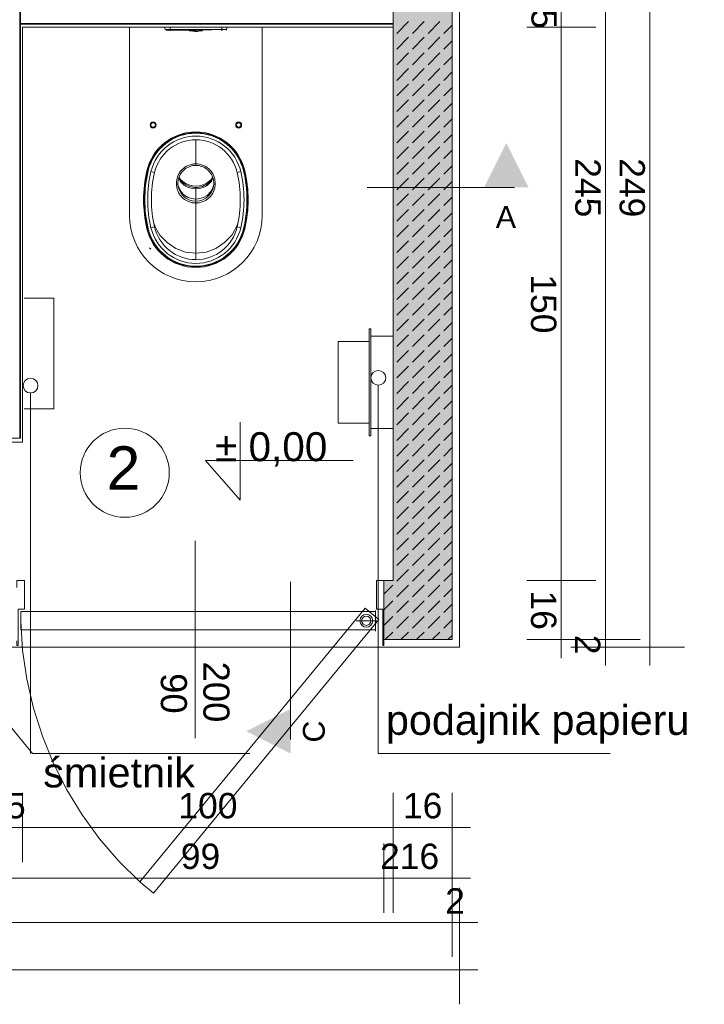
# Model space of a CAD drawing. Header units: metres. Extents: x 5507784 to 5508297, y 5948658 to 5948992.
# Tile 28 of 98: x 5507977.08 to 5507978.91, y 5948932.6 to 5948935.23. Entities that reach past the tile are written whole.
import ezdxf

# ---------------------------------------------------------------- set-up
doc = ezdxf.new("R2010")
doc.units = ezdxf.units.M
for name, color, linetype in [('PDF4_2D - Ogólne_Nr_Pióra__1', 7, 'CONTINUOUS'), ('PDF4_2D - Ogólne_Nr_Pióra__6', 7, 'CONTINUOUS'), ('PDF4__malowanie', 7, 'CONTINUOUS'), ('PDF4_Drzwi ArchiCAD_Nr_Pióra__1', 7, 'CONTINUOUS'), ('PDF4_Drzwi ArchiCAD_Nr_Pióra__27', 7, 'CONTINUOUS'), ('PDF4_EGBD03', 7, 'CONTINUOUS'), ('PDF4_KT woda', 7, 'CONTINUOUS'), ('PDF4_Text', 5, 'CONTINUOUS'), ('PDF4_Wnętrze - Umeblowanie_Nr_Pióra__1', 7, 'CONTINUOUS'), ('PDF4_Wymiarowanie - Ogólne', 5, 'CONTINUOUS'), ('PDF4_Znaczniki - Przekroje_Nr_Pióra__5', 7, 'CONTINUOUS')]:
    doc.layers.add(name, color=color, linetype=linetype)
doc.layers.add('PDF4_2D Drafting - General', color=7, linetype='CONTINUOUS', true_color=0xbfbfbf)
doc.styles.add('PDF Arial', font='arial.ttf')

msp = doc.modelspace()

# ---------------------------------------------------------------- hatches: boundary and pattern name
at = {"layer": 'PDF4_2D Drafting - General', "true_color": 0xffffff, "transparency": 33554559}
msp.add_hatch(color=7, dxfattribs=at).paths.add_polyline_path([(5507978.056, 5948933.7314), (5507978.0803, 5948933.7314), (5507978.0803, 5948935.8279), (5507978.0218, 5948935.8279), (5507978.0218, 5948935.9854), (5507978.2377, 5948935.9854), (5507978.2377, 5948933.574), (5507978.056, 5948933.574)])

# ---------------------------------------------------------------- linework, layer by layer
at = {"layer": 'PDF4_2D - Ogólne_Nr_Pióra__1', "lineweight": 0}
for points in [[(5507977.3456, 5948935.2157), (5507977.0866, 5948935.2157)], [(5507977.0916, 5948935.2083), (5507978.0803, 5948935.2083)], [(5507977.6506, 5948935.2157), (5507977.3376, 5948935.2157)], [(5507977.6378, 5948935.2083), (5507977.6362, 5948935.2021), (5507977.4722, 5948935.2021), (5507977.4705, 5948935.2083)], [(5507977.4853, 5948935.1985), (5507977.4853, 5948935.2083)], [(5507977.6231, 5948935.1985), (5507977.6231, 5948935.2083)], [(5507978.0803, 5948935.2157), (5507977.6482, 5948935.2157), (5507977.6344, 5948935.2157)], [(5507977.5394, 5948935.198), (5507977.5394, 5948935.1985)], [(5507977.5587, 5948935.1975), (5507977.5587, 5948935.1971), (5507977.5496, 5948935.1971), (5507977.5496, 5948935.1975)], [(5507977.5689, 5948935.198), (5507977.5689, 5948935.1985)], [(5507977.4344, 5948934.8226), (5507977.444, 5948934.8203)], [(5507977.444, 5948934.6751), (5507977.4344, 5948934.6728)], [(5507977.0965, 5948934.19), (5507977.1752, 5948934.19), (5507977.1752, 5948934.4853), (5507977.0965, 5948934.4853)]]:
    msp.add_lwpolyline(points, dxfattribs=at)
for points in [[(5507977.7313, 5948935.2083), (5507977.7313, 5948934.7059, -0.414208), (5507977.5542, 5948934.5287, -0.414167), (5507977.377, 5948934.7059), (5507977.377, 5948935.2083)], [(5507977.6362, 5948935.2021, -0.338598), (5507977.6314, 5948935.1985), (5507977.4769, 5948935.1985, -0.338598), (5507977.4722, 5948935.2021)], [(5507977.5463, 5948935.198), (5507977.5368, 5948935.198, -0.4125), (5507977.5365, 5948935.1985), (5507977.5365, 5948935.1984), (5507977.5463, 5948935.1985), (5507977.5463, 5948935.1977)], [(5507977.5496, 5948935.1971, 0.06507), (5507977.5542, 5948935.1965, 0.06507), (5507977.5587, 5948935.1971)], [(5507977.562, 5948935.1977), (5507977.562, 5948935.1984), (5507977.5719, 5948935.1984), (5507977.5719, 5948935.1984, -0.4125), (5507977.5715, 5948935.198), (5507977.562, 5948935.198)], [(5507977.6815, 5948934.8243, 0.348266), (5507977.5542, 5948934.9252, 0.348153), (5507977.4269, 5948934.8243), (5507977.4236, 5948934.8251, -0.348159), (5507977.5542, 5948934.9285, -0.348214), (5507977.6847, 5948934.8251)], [(5507977.6827, 5948934.8246, 0.34815), (5507977.5542, 5948934.9264, 0.34815), (5507977.4256, 5948934.8246, -0.348218), (5507977.5542, 5948934.9263, -0.348274), (5507977.6827, 5948934.8246)], [(5507977.674, 5948934.8226, 0.348166), (5507977.5542, 5948934.9175, 0.348046), (5507977.4344, 5948934.8226)], [(5507977.444, 5948934.8203, -0.348171), (5507977.5542, 5948934.9076), (5507977.5542, 5948934.8433)], [(5507977.4236, 5948934.8251, 0.057605), (5507977.4147, 5948934.7477, 0.05762), (5507977.4236, 5948934.6703), (5507977.4269, 5948934.6711, -0.057816), (5507977.418, 5948934.7477, -0.057801), (5507977.4269, 5948934.8243)], [(5507977.4258, 5948934.8246, 0.057799), (5507977.4169, 5948934.7477, 0.057814), (5507977.4258, 5948934.6708, -0.057573), (5507977.4167, 5948934.7477, -0.057581), (5507977.4258, 5948934.8246)], [(5507977.4256, 5948934.6708, 0.348124), (5507977.5542, 5948934.5689, 0.348124), (5507977.6827, 5948934.6708, 0.057573), (5507977.6916, 5948934.7477, 0.057581), (5507977.6827, 5948934.8246, -0.057798), (5507977.6915, 5948934.7477, -0.057812), (5507977.6825, 5948934.6708, -0.348274), (5507977.5542, 5948934.5691, -0.348218), (5507977.4256, 5948934.6708)], [(5507977.508, 5948934.8036, 0.064547), (5507977.5064, 5948934.7915, 0.414124), (5507977.5542, 5948934.7437), (5507977.5542, 5948934.7388), (5507977.5542, 5948934.6047)], [(5507977.6004, 5948934.8036, -0.063363), (5507977.6019, 5948934.7915, -0.414124), (5507977.5542, 5948934.7437), (5507977.5542, 5948934.7804)], [(5507977.4236, 5948934.6703, 0.348134), (5507977.5542, 5948934.5668, 0.348189), (5507977.6847, 5948934.6703)], [(5507977.4269, 5948934.6711, 0.348127), (5507977.5542, 5948934.5702, 0.348239), (5507977.6815, 5948934.6711)], [(5507977.4344, 5948934.6728, 0.348094), (5507977.5542, 5948934.5779, 0.348214), (5507977.674, 5948934.6728)]]:
    msp.add_lwpolyline(points, format="xyb", dxfattribs=at)
msp.add_lwpolyline([(5507977.5463, 5948935.1977), (5507977.5492, 5948935.1975), (5507977.5591, 5948935.1975), (5507977.562, 5948935.1977)], close=True, dxfattribs=at)
for points in [[(5507977.6826, 5948934.7477, 0.057576), (5507977.674, 5948934.8226), (5507977.6644, 5948934.8203, -0.057742), (5507977.6728, 5948934.7477, -0.057742), (5507977.6644, 5948934.6751), (5507977.674, 5948934.6728, 0.057568)], [(5507977.6815, 5948934.8243), (5507977.6847, 5948934.8251, -0.057605), (5507977.6937, 5948934.7477, -0.05762), (5507977.6847, 5948934.6703), (5507977.6815, 5948934.6711, 0.057816), (5507977.6903, 5948934.7477, 0.057801)]]:
    msp.add_lwpolyline(points, format="xyb", close=True, dxfattribs=at)
for centre, radius in [((5507977.44, 5948934.947), 0.00787), ((5507977.44, 5948934.947), 0.00618), ((5507977.6683, 5948934.947), 0.00787), ((5507977.6683, 5948934.947), 0.00618)]:
    msp.add_circle(centre, radius, dxfattribs=at)
for centre, radius, start, end in [((5507977.5542, 5948934.7944), 0.1132, 13.2058, 90.0057), ((5507977.7541, 5948934.7476), 0.3284, 166.8116, 179.9925), ((5507977.7531, 5948934.7477), 0.3176, 166.788, 180.0069), ((5507977.7541, 5948934.7477), 0.3284, 180.0101, 193.1893), ((5507977.7531, 5948934.7476), 0.3176, 179.9931, 193.212), ((5507977.5542, 5948934.701), 0.1132, 193.2209, 269.9907), ((5507977.5542, 5948934.7009), 0.1132, 270.0027, 346.7858)]:
    msp.add_arc(centre, radius, start, end, dxfattribs=at)
at = {"layer": 'PDF4_2D - Ogólne_Nr_Pióra__6', "lineweight": 0}
for points in [[(5507978.0218, 5948936.0051), (5507978.2574, 5948936.0051), (5507978.2574, 5948933.5543), (5507976.1362, 5948933.5543), (5507975.157, 5948933.5543), (5507974.97, 5948933.5543), (5507974.97, 5948936.0051), (5507977.1557, 5948936.0051)], [(5507978.071, 5948935.9854), (5507978.2377, 5948935.9854), (5507978.2377, 5948933.574), (5507978.056, 5948933.574)], [(5507975.157, 5948933.7314), (5507975.1472, 5948933.7314), (5507975.1472, 5948935.8279), (5507978.0803, 5948935.8279), (5507978.0803, 5948933.7314), (5507978.036, 5948933.7314)], [(5507977.9742, 5948934.0519), (5507977.5803, 5948934.0519), (5507977.672, 5948933.9461), (5507977.672, 5948934.1545)]]:
    msp.add_lwpolyline(points, dxfattribs=at)
at = {"layer": 'PDF4_2D - Ogólne_Nr_Pióra__6', "color": 104, "lineweight": 0, "true_color": 0x21902f}
for points in [[(5507977.1131, 5948933.2698), (5507977.1131, 5948934.232)], [(5507978.6599, 5948933.2698), (5507978.0409, 5948933.2698), (5507978.0409, 5948934.2528)], [(5507977.6979, 5948933.2698), (5507977.1183, 5948933.2698), (5507976.7275, 5948933.748)]]:
    msp.add_lwpolyline(points, dxfattribs=at)
at = {"layer": 'PDF4_2D - Ogólne_Nr_Pióra__6', "lineweight": 0}
for centre in [(5507978.0409, 5948934.2725), (5507977.1131, 5948934.2517)]:
    msp.add_circle(centre, 0.0197, dxfattribs=at)
at = {"layer": 'PDF4_2D - Ogólne_Nr_Pióra__6', "color": 104, "lineweight": 0, "true_color": 0x21902f}
for centre in [(5507978.0409, 5948934.2725), (5507977.1131, 5948934.2517)]:
    msp.add_circle(centre, 0.0197, dxfattribs=at)
at = {"layer": 'PDF4_2D - Ogólne_Nr_Pióra__6', "color": 251, "lineweight": 9, "true_color": 0x636466}
msp.add_circle((5507977.3646, 5948934.0193), 0.1188, dxfattribs=at)
at = {"layer": 'PDF4_2D Drafting - General', "color": 7, "lineweight": 0}
msp.add_lwpolyline([(5507978.056, 5948933.7314), (5507978.0803, 5948933.7314), (5507978.0803, 5948935.8279), (5507978.0218, 5948935.8279), (5507978.0218, 5948935.9854), (5507978.2377, 5948935.9854), (5507978.2377, 5948933.574), (5507978.056, 5948933.574)], close=True, dxfattribs=at)
at = {"layer": 'PDF4_2D Drafting - General', "lineweight": 0}
for points in [[(5507978.1215, 5948935.2227), (5507978.0902, 5948935.1914)], [(5507978.1633, 5948935.2227), (5507978.132, 5948935.1914)], [(5507978.205, 5948935.2227), (5507978.1737, 5948935.1914)], [(5507978.2377, 5948935.2136), (5507978.2155, 5948935.1914)], [(5507978.1215, 5948935.181), (5507978.0902, 5948935.1497)], [(5507978.1633, 5948935.181), (5507978.132, 5948935.1497)], [(5507978.205, 5948935.181), (5507978.1737, 5948935.1497)], [(5507978.2377, 5948935.1719), (5507978.2155, 5948935.1497)], [(5507978.1215, 5948935.1392), (5507978.0902, 5948935.1079)], [(5507978.1633, 5948935.1392), (5507978.132, 5948935.1079)], [(5507978.205, 5948935.1392), (5507978.1737, 5948935.1079)], [(5507978.2377, 5948935.1301), (5507978.2155, 5948935.1079)], [(5507978.1215, 5948935.0974), (5507978.0902, 5948935.0661)], [(5507978.1633, 5948935.0974), (5507978.132, 5948935.0661)], [(5507978.205, 5948935.0974), (5507978.1737, 5948935.0661)], [(5507978.2377, 5948935.0884), (5507978.2155, 5948935.0661)], [(5507978.1215, 5948935.0557), (5507978.0902, 5948935.0244)], [(5507978.1633, 5948935.0557), (5507978.132, 5948935.0244)], [(5507978.205, 5948935.0557), (5507978.1737, 5948935.0244)], [(5507978.2377, 5948935.0466), (5507978.2155, 5948935.0244)], [(5507978.1215, 5948935.0139), (5507978.0902, 5948934.9826)], [(5507978.1633, 5948935.0139), (5507978.132, 5948934.9826)], [(5507978.205, 5948935.0139), (5507978.1737, 5948934.9826)], [(5507978.2377, 5948935.0049), (5507978.2155, 5948934.9826)], [(5507978.1215, 5948934.9722), (5507978.0902, 5948934.9409)], [(5507978.1633, 5948934.9722), (5507978.132, 5948934.9409)], [(5507978.205, 5948934.9722), (5507978.1737, 5948934.9409)], [(5507978.2377, 5948934.9631), (5507978.2155, 5948934.9409)], [(5507978.1215, 5948934.9304), (5507978.0902, 5948934.8991)], [(5507978.1633, 5948934.9304), (5507978.132, 5948934.8991)], [(5507978.205, 5948934.9304), (5507978.1737, 5948934.8991)], [(5507978.2377, 5948934.9213), (5507978.2155, 5948934.8991)], [(5507978.1215, 5948934.8886), (5507978.0902, 5948934.8573)], [(5507978.1633, 5948934.8886), (5507978.132, 5948934.8573)], [(5507978.205, 5948934.8886), (5507978.1737, 5948934.8573)], [(5507978.2377, 5948934.8796), (5507978.2155, 5948934.8573)], [(5507978.1215, 5948934.8469), (5507978.0902, 5948934.8156)], [(5507978.1633, 5948934.8469), (5507978.132, 5948934.8156)], [(5507978.205, 5948934.8469), (5507978.1737, 5948934.8156)], [(5507978.2377, 5948934.8378), (5507978.2155, 5948934.8156)], [(5507978.1215, 5948934.8051), (5507978.0902, 5948934.7738)], [(5507978.1633, 5948934.8051), (5507978.132, 5948934.7738)], [(5507978.205, 5948934.8051), (5507978.1737, 5948934.7738)], [(5507978.2377, 5948934.7961), (5507978.2155, 5948934.7738)], [(5507978.1215, 5948934.7634), (5507978.0902, 5948934.7321)], [(5507978.1633, 5948934.7634), (5507978.132, 5948934.7321)], [(5507978.205, 5948934.7634), (5507978.1737, 5948934.7321)], [(5507978.2377, 5948934.7543), (5507978.2155, 5948934.7321)], [(5507978.1215, 5948934.7216), (5507978.0902, 5948934.6903)], [(5507978.1633, 5948934.7216), (5507978.132, 5948934.6903)], [(5507978.205, 5948934.7216), (5507978.1737, 5948934.6903)], [(5507978.2377, 5948934.7125), (5507978.2155, 5948934.6903)], [(5507978.1215, 5948934.6799), (5507978.0902, 5948934.6485)], [(5507978.1633, 5948934.6799), (5507978.132, 5948934.6485)], [(5507978.205, 5948934.6799), (5507978.1737, 5948934.6485)], [(5507978.2377, 5948934.6708), (5507978.2155, 5948934.6485)], [(5507978.1215, 5948934.6381), (5507978.0902, 5948934.6068)], [(5507978.1633, 5948934.6381), (5507978.132, 5948934.6068)], [(5507978.205, 5948934.6381), (5507978.1737, 5948934.6068)], [(5507978.2377, 5948934.629), (5507978.2155, 5948934.6068)], [(5507978.1215, 5948934.5963), (5507978.0902, 5948934.565)], [(5507978.1633, 5948934.5963), (5507978.132, 5948934.565)], [(5507978.205, 5948934.5963), (5507978.1737, 5948934.565)], [(5507978.2377, 5948934.5873), (5507978.2155, 5948934.565)], [(5507978.1215, 5948934.5546), (5507978.0902, 5948934.5233)], [(5507978.1633, 5948934.5546), (5507978.132, 5948934.5233)], [(5507978.205, 5948934.5546), (5507978.1737, 5948934.5233)], [(5507978.2377, 5948934.5455), (5507978.2155, 5948934.5233)], [(5507978.1215, 5948934.5128), (5507978.0902, 5948934.4815)], [(5507978.1633, 5948934.5128), (5507978.132, 5948934.4815)], [(5507978.205, 5948934.5128), (5507978.1737, 5948934.4815)], [(5507978.2377, 5948934.5038), (5507978.2155, 5948934.4815)], [(5507978.1215, 5948934.4711), (5507978.0902, 5948934.4397)], [(5507978.1633, 5948934.4711), (5507978.132, 5948934.4397)], [(5507978.205, 5948934.4711), (5507978.1737, 5948934.4397)], [(5507978.2377, 5948934.462), (5507978.2155, 5948934.4397)], [(5507978.1215, 5948934.4293), (5507978.0902, 5948934.398)], [(5507978.1633, 5948934.4293), (5507978.132, 5948934.398)], [(5507978.205, 5948934.4293), (5507978.1737, 5948934.398)], [(5507978.2377, 5948934.4202), (5507978.2155, 5948934.398)], [(5507978.1215, 5948934.3875), (5507978.0902, 5948934.3562)], [(5507978.1633, 5948934.3875), (5507978.132, 5948934.3562)], [(5507978.205, 5948934.3875), (5507978.1737, 5948934.3562)], [(5507978.2377, 5948934.3785), (5507978.2155, 5948934.3562)], [(5507978.1215, 5948934.3458), (5507978.0902, 5948934.3145)], [(5507978.1633, 5948934.3458), (5507978.132, 5948934.3145)], [(5507978.205, 5948934.3458), (5507978.1737, 5948934.3145)], [(5507978.2377, 5948934.3367), (5507978.2155, 5948934.3145)], [(5507978.1215, 5948934.304), (5507978.0902, 5948934.2727)], [(5507978.1633, 5948934.304), (5507978.132, 5948934.2727)], [(5507978.205, 5948934.304), (5507978.1737, 5948934.2727)], [(5507978.2377, 5948934.295), (5507978.2155, 5948934.2727)], [(5507978.1215, 5948934.2623), (5507978.0902, 5948934.231)], [(5507978.1633, 5948934.2623), (5507978.132, 5948934.231)], [(5507978.205, 5948934.2623), (5507978.1737, 5948934.231)], [(5507978.2377, 5948934.2532), (5507978.2155, 5948934.231)], [(5507978.1215, 5948934.2205), (5507978.0902, 5948934.1892)], [(5507978.1633, 5948934.2205), (5507978.132, 5948934.1892)], [(5507978.205, 5948934.2205), (5507978.1737, 5948934.1892)], [(5507978.2377, 5948934.2115), (5507978.2155, 5948934.1892)], [(5507978.1215, 5948934.1788), (5507978.0902, 5948934.1474)], [(5507978.1633, 5948934.1788), (5507978.132, 5948934.1474)], [(5507978.205, 5948934.1788), (5507978.1737, 5948934.1474)], [(5507978.2377, 5948934.1697), (5507978.2155, 5948934.1474)], [(5507978.1215, 5948934.137), (5507978.0902, 5948934.1057)], [(5507978.1633, 5948934.137), (5507978.132, 5948934.1057)], [(5507978.205, 5948934.137), (5507978.1737, 5948934.1057)], [(5507978.2377, 5948934.1279), (5507978.2155, 5948934.1057)], [(5507978.1215, 5948934.0952), (5507978.0902, 5948934.0639)], [(5507978.1633, 5948934.0952), (5507978.132, 5948934.0639)], [(5507978.205, 5948934.0952), (5507978.1737, 5948934.0639)], [(5507978.2377, 5948934.0862), (5507978.2155, 5948934.0639)], [(5507978.1215, 5948934.0535), (5507978.0902, 5948934.0222)], [(5507978.1633, 5948934.0535), (5507978.132, 5948934.0222)], [(5507978.205, 5948934.0535), (5507978.1737, 5948934.0222)], [(5507978.2377, 5948934.0444), (5507978.2155, 5948934.0222)], [(5507978.1215, 5948934.0117), (5507978.0902, 5948933.9804)], [(5507978.1633, 5948934.0117), (5507978.132, 5948933.9804)], [(5507978.205, 5948934.0117), (5507978.1737, 5948933.9804)], [(5507978.2377, 5948934.0027), (5507978.2155, 5948933.9804)], [(5507978.1215, 5948933.97), (5507978.0902, 5948933.9386)], [(5507978.1633, 5948933.97), (5507978.132, 5948933.9386)], [(5507978.205, 5948933.97), (5507978.1737, 5948933.9386)], [(5507978.2377, 5948933.9609), (5507978.2155, 5948933.9386)], [(5507978.1215, 5948933.9282), (5507978.0902, 5948933.8969)], [(5507978.1633, 5948933.9282), (5507978.132, 5948933.8969)], [(5507978.205, 5948933.9282), (5507978.1737, 5948933.8969)], [(5507978.2377, 5948933.9191), (5507978.2155, 5948933.8969)], [(5507978.1215, 5948933.8865), (5507978.0902, 5948933.8551)], [(5507978.1633, 5948933.8865), (5507978.132, 5948933.8551)], [(5507978.205, 5948933.8865), (5507978.1737, 5948933.8551)], [(5507978.2377, 5948933.8774), (5507978.2155, 5948933.8551)], [(5507978.1215, 5948933.8447), (5507978.0902, 5948933.8134)], [(5507978.1633, 5948933.8447), (5507978.132, 5948933.8134)], [(5507978.205, 5948933.8447), (5507978.1737, 5948933.8134)], [(5507978.2377, 5948933.8356), (5507978.2155, 5948933.8134)], [(5507978.1215, 5948933.8029), (5507978.0902, 5948933.7716)], [(5507978.1633, 5948933.8029), (5507978.132, 5948933.7716)], [(5507978.205, 5948933.8029), (5507978.1737, 5948933.7716)], [(5507978.2377, 5948933.7939), (5507978.2155, 5948933.7716)], [(5507978.1215, 5948933.7612), (5507978.0902, 5948933.7299)], [(5507978.1633, 5948933.7612), (5507978.132, 5948933.7299)], [(5507978.205, 5948933.7612), (5507978.1737, 5948933.7299)], [(5507978.2377, 5948933.7521), (5507978.2155, 5948933.7299)], [(5507978.0798, 5948933.7194), (5507978.056, 5948933.6956)], [(5507978.1215, 5948933.7194), (5507978.0902, 5948933.6881)], [(5507978.1633, 5948933.7194), (5507978.132, 5948933.6881)], [(5507978.205, 5948933.7194), (5507978.1737, 5948933.6881)], [(5507978.2377, 5948933.7104), (5507978.2155, 5948933.6881)], [(5507978.0798, 5948933.6777), (5507978.056, 5948933.6538)], [(5507978.1215, 5948933.6777), (5507978.0902, 5948933.6463)], [(5507978.1633, 5948933.6777), (5507978.132, 5948933.6463)], [(5507978.205, 5948933.6777), (5507978.1737, 5948933.6463)], [(5507978.2377, 5948933.6686), (5507978.2155, 5948933.6463)], [(5507978.0798, 5948933.6359), (5507978.056, 5948933.6121)], [(5507978.1215, 5948933.6359), (5507978.0902, 5948933.6046)], [(5507978.1633, 5948933.6359), (5507978.132, 5948933.6046)], [(5507978.205, 5948933.6359), (5507978.1737, 5948933.6046)], [(5507978.2377, 5948933.6268), (5507978.2155, 5948933.6046)], [(5507978.0798, 5948933.5941), (5507978.0596, 5948933.574)], [(5507978.1215, 5948933.5941), (5507978.1014, 5948933.574)], [(5507978.1633, 5948933.5941), (5507978.1431, 5948933.574)], [(5507978.205, 5948933.5941), (5507978.1849, 5948933.574)], [(5507978.2377, 5948933.5851), (5507978.2266, 5948933.574)]]:
    msp.add_lwpolyline(points, dxfattribs=at)
at = {"layer": 'PDF4__malowanie', "lineweight": 0}
for points in [[(5507977.4308, 5948934.6192), (5507977.434, 5948934.6154)], [(5507977.0768, 5948933.7127), (5507977.0768, 5948933.7314), (5507977.0968, 5948933.7314), (5507977.0968, 5948933.6551), (5507977.0801, 5948933.6551), (5507977.0801, 5948933.5587), (5507977.0768, 5948933.5587), (5507977.0768, 5948933.571)], [(5507978.0337, 5948933.5964), (5507978.0337, 5948933.6515)], [(5507977.4047, 5948932.928), (5507977.3487, 5948932.9832), (5507977.2974, 5948933.0429), (5507977.2511, 5948933.1064), (5507977.21, 5948933.1735), (5507977.1745, 5948933.2437), (5507977.1448, 5948933.3165), (5507977.121, 5948933.3915), (5507977.1034, 5948933.4681), (5507977.0921, 5948933.5459), (5507977.087, 5948933.6244)], [(5507978.0412, 5948933.6244), (5507977.9817, 5948933.6244)]]:
    msp.add_lwpolyline(points, dxfattribs=at)
for points in [[(5507978.056, 5948933.7314), (5507978.036, 5948933.7314), (5507978.036, 5948933.6551), (5507978.0527, 5948933.6551), (5507978.0527, 5948933.5587), (5507978.056, 5948933.5587), (5507978.056, 5948933.571), (5507978.056, 5948933.7127)], [(5507978.0057, 5948933.6583), (5507977.4047, 5948932.928), (5507977.4416, 5948932.8976), (5507978.0427, 5948933.6279)], [(5507978.033, 5948933.6488), (5507977.0872, 5948933.6488), (5507977.0872, 5948933.6), (5507978.033, 5948933.6)]]:
    msp.add_lwpolyline(points, close=True, dxfattribs=at)
for radius in [0.0172, 0.0123]:
    msp.add_circle((5507978.0088, 5948933.6244), radius, dxfattribs=at)
at = {"layer": 'PDF4_Drzwi ArchiCAD_Nr_Pióra__1', "lineweight": 0}
for points in [[(5507977.5542, 5948934.8393), (5507977.5542, 5948934.8397), (5507977.5542, 5948934.8405), (5507977.5542, 5948934.8417), (5507977.5542, 5948934.8433), (5507977.5563, 5948934.8432), (5507977.5576, 5948934.8431), (5507977.5589, 5948934.843), (5507977.5642, 5948934.8423), (5507977.5693, 5948934.841), (5507977.5718, 5948934.8402), (5507977.5743, 5948934.8393), (5507977.579, 5948934.8371), (5507977.5834, 5948934.8344), (5507977.5855, 5948934.8329), (5507977.5876, 5948934.8313), (5507977.5913, 5948934.8278), (5507977.5947, 5948934.8238), (5507977.5978, 5948934.8195), (5507977.5991, 5948934.8173), (5507977.6004, 5948934.8149), (5507977.6024, 5948934.8101), (5507977.6041, 5948934.8051), (5507977.6047, 5948934.8025), (5507977.6052, 5948934.7999), (5507977.6058, 5948934.7946), (5507977.6059, 5948934.7892), (5507977.6046, 5948934.7792), (5507977.6033, 5948934.7743), (5507977.6016, 5948934.7696), (5507977.6005, 5948934.7673), (5507977.5993, 5948934.7651), (5507977.5981, 5948934.7629), (5507977.5968, 5948934.7609), (5507977.5953, 5948934.7589), (5507977.5937, 5948934.7569), (5507977.5903, 5948934.7533), (5507977.5825, 5948934.7471), (5507977.5803, 5948934.7458), (5507977.5781, 5948934.7446), (5507977.5735, 5948934.7425), (5507977.5687, 5948934.7409), (5507977.5638, 5948934.7397), (5507977.5587, 5948934.739), (5507977.5562, 5948934.7389), (5507977.555, 5948934.7388), (5507977.5542, 5948934.7388), (5507977.5534, 5948934.7388), (5507977.5521, 5948934.7389), (5507977.5496, 5948934.739), (5507977.5446, 5948934.7397), (5507977.5421, 5948934.7402), (5507977.5396, 5948934.7409), (5507977.5348, 5948934.7425), (5507977.5259, 5948934.7471), (5507977.5238, 5948934.7485), (5507977.5218, 5948934.75), (5507977.518, 5948934.7533), (5507977.5146, 5948934.7569), (5507977.5131, 5948934.7588), (5507977.5116, 5948934.7609), (5507977.5103, 5948934.7629), (5507977.509, 5948934.7651), (5507977.5079, 5948934.7673), (5507977.5068, 5948934.7696), (5507977.5058, 5948934.7719), (5507977.505, 5948934.7743), (5507977.5037, 5948934.7792), (5507977.5025, 5948934.7892)], [(5507977.5065, 5948934.7896), (5507977.5064, 5948934.7895), (5507977.5062, 5948934.7895), (5507977.5059, 5948934.7895), (5507977.5054, 5948934.7894), (5507977.5053, 5948934.7894), (5507977.5049, 5948934.7894), (5507977.5042, 5948934.7893), (5507977.5034, 5948934.7893), (5507977.5025, 5948934.7892), (5507977.5026, 5948934.7946), (5507977.5028, 5948934.7972), (5507977.5032, 5948934.7999), (5507977.5043, 5948934.8051), (5507977.5059, 5948934.8101), (5507977.508, 5948934.8149), (5507977.5092, 5948934.8173), (5507977.5106, 5948934.8195), (5507977.5136, 5948934.8238), (5507977.517, 5948934.8278), (5507977.5189, 5948934.8296), (5507977.5208, 5948934.8313), (5507977.5228, 5948934.8329), (5507977.5249, 5948934.8344), (5507977.5293, 5948934.8371), (5507977.5317, 5948934.8382), (5507977.5341, 5948934.8393), (5507977.5391, 5948934.841), (5507977.5442, 5948934.8423), (5507977.5468, 5948934.8427), (5507977.5494, 5948934.843), (5507977.5507, 5948934.8431), (5507977.552, 5948934.8432), (5507977.5534, 5948934.8432), (5507977.5542, 5948934.8433)], [(5507977.508, 5948934.8036), (5507977.5106, 5948934.811), (5507977.5144, 5948934.8179), (5507977.5155, 5948934.8195), (5507977.5167, 5948934.8211), (5507977.5192, 5948934.8241), (5507977.525, 5948934.8293), (5507977.5266, 5948934.8305), (5507977.5282, 5948934.8316), (5507977.5316, 5948934.8336), (5507977.5388, 5948934.8367), (5507977.5406, 5948934.8373), (5507977.5425, 5948934.8378), (5507977.5464, 5948934.8386), (5507977.5542, 5948934.8393), (5507977.562, 5948934.8386), (5507977.5696, 5948934.8367), (5507977.5714, 5948934.836), (5507977.5733, 5948934.8353), (5507977.5768, 5948934.8336), (5507977.5833, 5948934.8293), (5507977.5849, 5948934.8281), (5507977.5864, 5948934.8268), (5507977.5892, 5948934.824), (5507977.594, 5948934.8179), (5507977.595, 5948934.8162), (5507977.596, 5948934.8145), (5507977.5978, 5948934.811), (5507977.6004, 5948934.8036)], [(5507977.5085, 5948934.8052), (5507977.509, 5948934.804), (5507977.5126, 5948934.7975), (5507977.5154, 5948934.7939), (5507977.5186, 5948934.7905), (5507977.5221, 5948934.7874), (5507977.526, 5948934.7847), (5507977.5348, 5948934.7803), (5507977.5443, 5948934.7776), (5507977.5542, 5948934.7767), (5507977.5641, 5948934.7776), (5507977.5736, 5948934.7803), (5507977.5823, 5948934.7847), (5507977.5863, 5948934.7874), (5507977.5898, 5948934.7905), (5507977.593, 5948934.7939), (5507977.5958, 5948934.7975), (5507977.5994, 5948934.804), (5507977.5999, 5948934.8052)], [(5507977.5091, 5948934.8071), (5507977.5092, 5948934.8068), (5507977.5095, 5948934.8062), (5507977.5099, 5948934.8055), (5507977.5103, 5948934.8047), (5507977.5107, 5948934.8039), (5507977.5113, 5948934.803), (5507977.5119, 5948934.802), (5507977.5126, 5948934.801), (5507977.5134, 5948934.7998), (5507977.5144, 5948934.7986), (5507977.5155, 5948934.7973), (5507977.5168, 5948934.7958), (5507977.5184, 5948934.7943), (5507977.5202, 5948934.7926), (5507977.5225, 5948934.7908), (5507977.5252, 5948934.7889), (5507977.5283, 5948934.787), (5507977.5317, 5948934.7853), (5507977.5352, 5948934.7838), (5507977.5389, 5948934.7826), (5507977.5426, 5948934.7816), (5507977.5464, 5948934.7809), (5507977.5503, 5948934.7806), (5507977.5542, 5948934.7804), (5507977.5557, 5948934.7804), (5507977.5589, 5948934.7806), (5507977.5641, 5948934.7813), (5507977.5677, 5948934.7821), (5507977.5718, 5948934.7833), (5507977.5766, 5948934.7852), (5507977.581, 5948934.7875), (5507977.5842, 5948934.7896), (5507977.5866, 5948934.7913), (5507977.5882, 5948934.7926), (5507977.5899, 5948934.7941), (5507977.5917, 5948934.796), (5507977.5932, 5948934.7977), (5507977.5945, 5948934.7992), (5507977.5956, 5948934.8007), (5507977.5966, 5948934.8022), (5507977.5974, 5948934.8035), (5507977.5981, 5948934.8047), (5507977.5987, 5948934.8058), (5507977.5992, 5948934.8068), (5507977.5993, 5948934.807)], [(5507977.5094, 5948934.8084), (5507977.5136, 5948934.802), (5507977.5197, 5948934.7959), (5507977.5271, 5948934.7908), (5507977.5355, 5948934.787), (5507977.5447, 5948934.7846), (5507977.5542, 5948934.7837), (5507977.5637, 5948934.7846), (5507977.5729, 5948934.787), (5507977.5813, 5948934.7908), (5507977.5887, 5948934.7959), (5507977.5948, 5948934.802), (5507977.5989, 5948934.8083)], [(5507977.5069, 5948934.7864), (5507977.5073, 5948934.7849), (5507977.511, 5948934.7752), (5507977.5137, 5948934.7707), (5507977.5168, 5948934.7665), (5507977.5204, 5948934.7627), (5507977.5244, 5948934.7593), (5507977.5335, 5948934.7538), (5507977.5436, 5948934.7505), (5507977.5542, 5948934.7493), (5507977.5648, 5948934.7505), (5507977.5749, 5948934.7538), (5507977.584, 5948934.7593), (5507977.588, 5948934.7627), (5507977.5916, 5948934.7665), (5507977.5947, 5948934.7707), (5507977.5974, 5948934.7752), (5507977.6011, 5948934.7849), (5507977.6014, 5948934.786)], [(5507977.6059, 5948934.7892), (5507977.6042, 5948934.7893), (5507977.6035, 5948934.7894), (5507977.6029, 5948934.7894), (5507977.6025, 5948934.7895), (5507977.6021, 5948934.7895), (5507977.6019, 5948934.7895), (5507977.6019, 5948934.7896)], [(5507977.6021, 5948934.7895), (5507977.6021, 5948934.7895)], [(5507977.6666, 5948934.6867), (5507977.6661, 5948934.6852), (5507977.6634, 5948934.6777), (5507977.6573, 5948934.6652), (5507977.6499, 5948934.6535), (5507977.6309, 5948934.6331), (5507977.6077, 5948934.6176), (5507977.5817, 5948934.608), (5507977.5542, 5948934.6047), (5507977.5267, 5948934.608), (5507977.5006, 5948934.6176), (5507977.4774, 5948934.6331), (5507977.4585, 5948934.6535), (5507977.451, 5948934.6652), (5507977.4458, 5948934.6759), (5507977.445, 5948934.6777), (5507977.4421, 5948934.6854), (5507977.4416, 5948934.6871)], [(5507977.5542, 5948934.6047), (5507977.5542, 5948934.5942), (5507977.5542, 5948934.5877)]]:
    msp.add_lwpolyline(points, dxfattribs=at)
at = {"layer": 'PDF4_Drzwi ArchiCAD_Nr_Pióra__27', "lineweight": 0}
for points in [[(5507977.0847, 5948935.8279), (5507977.0847, 5948935.0538)], [(5507977.0866, 5948935.8279), (5507977.0866, 5948935.0558)], [(5507976.8504, 5948934.1441), (5507976.8504, 5948934.1012), (5507977.0374, 5948934.1012), (5507977.0916, 5948934.1012), (5507977.0916, 5948935.2083)], [(5507977.0866, 5948935.2083), (5507977.0866, 5948934.1111), (5507977.0374, 5948934.1111), (5507976.8504, 5948934.1111)], [(5507977.3456, 5948935.2177), (5507977.0847, 5948935.2177)], [(5507977.0847, 5948935.2083), (5507977.0847, 5948934.1111)], [(5507977.6506, 5948935.2177), (5507977.3376, 5948935.2177)], [(5507978.0803, 5948935.2177), (5507977.6482, 5948935.2177)], [(5507977.0847, 5948935.1094), (5507977.0847, 5948935.1089)], [(5507977.0847, 5948934.114), (5507977.0847, 5948934.1278)]]:
    msp.add_lwpolyline(points, dxfattribs=at)
at = {"layer": 'PDF4_EGBD03', "lineweight": 0}
msp.add_lwpolyline([(5507977.5519, 5948933.311), (5507977.5519, 5948933.8377)], dxfattribs=at)
at = {"layer": 'PDF4_KT woda', "lineweight": 0}
for points in [[(5507978.011, 5948934.7805), (5507978.4042, 5948934.7806)], [(5507977.8067, 5948933.7286), (5507977.8067, 5948933.3078)]]:
    msp.add_lwpolyline(points, dxfattribs=at)
at = {"layer": 'PDF4_Wnętrze - Umeblowanie_Nr_Pióra__1', "lineweight": 0}
for points in [[(5507977.0866, 5948934.4674), (5507977.0866, 5948934.2917), (5507977.0866, 5948934.116)], [(5507978.0803, 5948934.3834), (5507978.0212, 5948934.3834)], [(5507978.0212, 5948934.1373), (5507978.0803, 5948934.1373)]]:
    msp.add_lwpolyline(points, dxfattribs=at)
for points in [[(5507978.0212, 5948934.403), (5507978.0163, 5948934.403), (5507978.0163, 5948934.1176), (5507978.0212, 5948934.1176)], [(5507978.0163, 5948934.1511), (5507978.0163, 5948934.3696), (5507977.9336, 5948934.3696), (5507977.9336, 5948934.1511)]]:
    msp.add_lwpolyline(points, close=True, dxfattribs=at)
at = {"layer": 'PDF4_Wymiarowanie - Ogólne', "lineweight": 0}
for points in [[(5507978.7652, 5948933.5051), (5507978.7652, 5948933.5789), (5507978.7652, 5948935.9805), (5507978.7652, 5948936.0543)], [(5507978.5289, 5948933.5247), (5507978.5289, 5948933.5986), (5507978.5289, 5948933.756), (5507978.5289, 5948935.2329), (5507978.5289, 5948935.2821), (5507978.5289, 5948935.8525), (5507978.5289, 5948935.9608), (5507978.5289, 5948936.0346)], [(5507978.647, 5948933.5051), (5507978.647, 5948933.5789), (5507978.647, 5948933.5986), (5507978.647, 5948936.01)], [(5507978.6212, 5948935.2083), (5507978.4367, 5948935.2083)], [(5507978.6212, 5948933.7314), (5507978.4367, 5948933.7314)], [(5507978.6212, 5948933.574), (5507978.4367, 5948933.574)], [(5507978.7393, 5948933.574), (5507978.5548, 5948933.574)], [(5507978.7393, 5948933.5543), (5507978.5548, 5948933.5543)], [(5507978.8574, 5948933.5543), (5507978.6729, 5948933.5543)], [(5507977.0916, 5948932.9806), (5507977.0916, 5948933.1652)], [(5507978.0803, 5948932.9806), (5507978.0803, 5948933.1652)], [(5507978.2377, 5948932.9806), (5507978.2377, 5948933.1652)], [(5507974.9405, 5948933.0729), (5507975.0143, 5948933.0729), (5507975.1718, 5948933.0729), (5507977.067, 5948933.0729), (5507977.1162, 5948933.0729), (5507978.1049, 5948933.0729), (5507978.2131, 5948933.0729), (5507978.2869, 5948933.0729)], [(5507978.056, 5948932.8455), (5507978.056, 5948933.03)], [(5507978.0803, 5948932.8455), (5507978.0803, 5948933.03)], [(5507978.2377, 5948932.8455), (5507978.2377, 5948933.03)], [(5507974.9405, 5948932.9378), (5507975.0143, 5948932.9378), (5507975.1718, 5948932.9378), (5507975.3819, 5948932.9378), (5507976.361, 5948932.9378), (5507977.1014, 5948932.9378), (5507978.0806, 5948932.9378), (5507978.1049, 5948932.9378), (5507978.2131, 5948932.9378), (5507978.2869, 5948932.9378)], [(5507978.2377, 5948932.7274), (5507978.2377, 5948932.9119)], [(5507978.2574, 5948932.7274), (5507978.2574, 5948932.9119)], [(5507974.9208, 5948932.8196), (5507974.9946, 5948932.8196), (5507975.0143, 5948932.8196), (5507978.2623, 5948932.8196)], [(5507978.2328, 5948932.8196), (5507978.3066, 5948932.8196)], [(5507978.2377, 5948932.8196), (5507978.2574, 5948932.8196)], [(5507978.2574, 5948932.6011), (5507978.2574, 5948932.7857)], [(5507974.9208, 5948932.6934), (5507974.9946, 5948932.6934), (5507978.2328, 5948932.6934), (5507978.3066, 5948932.6934)]]:
    msp.add_lwpolyline(points, dxfattribs=at)
at = {"layer": 'PDF4_Znaczniki - Przekroje_Nr_Pióra__5', "color": 18, "lineweight": 0, "true_color": 0x000000, "transparency": 33554559}
for points in [[(5507978.3234, 5948934.7806), (5507978.3824, 5948934.8987), (5507978.4415, 5948934.7807)], [(5507977.8067, 5948933.3886), (5507977.8067, 5948933.2705), (5507977.6886, 5948933.3296)]]:
    msp.add_solid(points, dxfattribs=at)

# ---------------------------------------------------------------- texts
at = {"layer": 'PDF4_Text', "attachment_point": 7, "rotation": 270, "style": 'PDF Arial'}
for s, insert, char_height in [('5', (5507978.4485, 5948935.256), 0.0676), ('245', (5507978.5654, 5948934.8584), 0.06764), ('249', (5507978.6835, 5948934.8584), 0.06764), ('150', (5507978.4473, 5948934.5486), 0.06764), ('16', (5507978.4473, 5948933.7052), 0.06764), ('2', (5507978.5654, 5948933.5869), 0.0676)]:
    msp.add_mtext(s, dxfattribs=dict(at, insert=insert, char_height=char_height))
at = {"layer": 'PDF4_Text', "color": 7, "attachment_point": 7, "style": 'PDF Arial'}
for s, insert, char_height in [('A', (5507978.3543, 5948934.6726), 0.058), ('± 0,00', (5507977.6055, 5948934.0357), 0.0773)]:
    msp.add_mtext(s, dxfattribs=dict(at, insert=insert, char_height=char_height))
at = {"layer": 'PDF4_Text', "color": 251, "lineweight": 9, "true_color": 0x636466, "insert": (5507977.316, 5948933.9739), "char_height": 0.1159, "attachment_point": 7, "style": 'PDF Arial'}
msp.add_mtext('2', dxfattribs=at)
at = {"layer": 'PDF4_Text', "color": 7, "attachment_point": 7, "style": 'PDF Arial'}
for s, insert, char_height, rotation in [('200', (5507977.5732, 5948933.5156), 0.06963, 270), ('90', (5507977.4597, 5948933.4847), 0.06963, 270), ('C', (5507977.8987, 5948933.2994), 0.058, 89.9)]:
    msp.add_mtext(s, dxfattribs=dict(at, insert=insert, char_height=char_height, rotation=rotation))
at = {"layer": 'PDF4_Text', "color": 104, "true_color": 0x21902f, "char_height": 0.079, "attachment_point": 7, "style": 'PDF Arial'}
for s, insert in [('podajnik papieru', (5507978.0612, 5948933.2961)), ('śmietnik', (5507977.1471, 5948933.1787))]:
    msp.add_mtext(s, dxfattribs=dict(at, insert=insert))
at = {"layer": 'PDF4_Text', "attachment_point": 7, "style": 'PDF Arial'}
for s, insert, char_height in [('5', (5507977.0477, 5948933.0963), 0.0676), ('100', (5507977.5075, 5948933.0963), 0.06764), ('16', (5507978.1067, 5948933.0963), 0.06764), ('99', (5507977.5141, 5948932.9612), 0.06764), ('216', (5507978.0456, 5948932.9612), 0.06764), ('2', (5507978.2195, 5948932.8431), 0.0676)]:
    msp.add_mtext(s, dxfattribs=dict(at, insert=insert, char_height=char_height))

doc.saveas('drawing.dxf')
